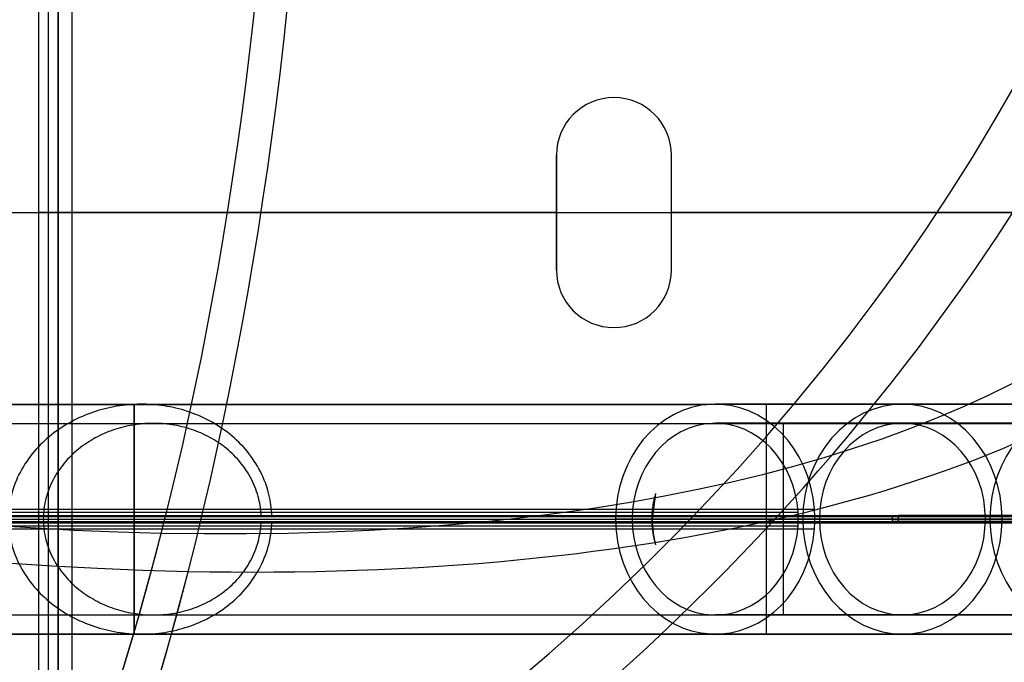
# Model space of a CAD drawing. Extents: x -225 to 225, y -83 to 164.
# Tile 4 of 22: x -96 to -45, y -23 to 10. Entities that reach past the tile are written whole.
import ezdxf

# ---------------------------------------------------------------- set-up
doc = ezdxf.new("R2010")
doc.units = 0
doc.header["$MEASUREMENT"] = 0
doc.layers.add('MODEL_238_2', color=1, linetype='CONTINUOUS')

msp = doc.modelspace()

# ---------------------------------------------------------------- linework, layer by layer
at = {"layer": 'MODEL_238_2'}
for p, q in [((-94.99999999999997, -43.90000000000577, 0.7366000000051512), (-94.99999999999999, 43.89999999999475, 0.7365999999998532)), ((-95.00000000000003, -43.90000000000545, 25.00000000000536), (-95.00000000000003, 43.89999999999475, 25.00000000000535)), ((-95.00000000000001, -43.90000000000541, 12.86830000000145), (-95.00000000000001, 43.89999999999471, 12.86830000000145)), ((-94.50000000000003, -43.90000000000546, 25.00000000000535), (-94.50000000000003, 43.89999999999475, 25.00000000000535)), ((-94, -43.90000000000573, 0.7366000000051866), (-93.99999999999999, 43.89999999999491, 0.7366000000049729)), ((-94.00000000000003, 43.89999999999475, 25.00000000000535), (-94.00000000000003, -43.90000000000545, 25.00000000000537)), ((-94.00000000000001, -43.90000000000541, 12.86830000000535), (-94.00000000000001, 43.89999999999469, 12.86830000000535)), ((-93.26339999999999, -43.26340000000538, -0.999999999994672), (-93.26340000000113, 43.26340000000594, -0.9999999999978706)), ((-93.2634, -43.26340000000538), (-93.26340000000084, 43.26340000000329)), ((-65, 5.999999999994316, -0.999999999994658), (-65, 5.999999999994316)), ((-67.99999999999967, 2.999999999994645, -0.9999999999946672), (-67.99999999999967, -3.000000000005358, -0.9999999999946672)), ((-67.99999999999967, 2.999999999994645), (-67.99999999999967, -3.000000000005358)), ((-67.99999999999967, 2.999999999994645), (-67.99999999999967, 2.999999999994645, -0.9999999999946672)), ((-67.99999999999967, -3.00000000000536, -0.4999999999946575), (-67.99999999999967, 2.999999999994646, -0.4999999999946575)), ((-62.00000000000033, -3.000000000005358, -0.9999999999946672), (-62.00000000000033, 2.999999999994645, -0.9999999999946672)), ((-62.00000000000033, -3.000000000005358), (-62.00000000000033, 2.999999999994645)), ((-62.00000000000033, 2.999999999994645), (-62.00000000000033, 2.999999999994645, -0.9999999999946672)), ((-62.00000000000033, -3.00000000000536, -0.4999999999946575), (-62.00000000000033, 2.999999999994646, -0.4999999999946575)), ((-67.99999999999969, 1.048716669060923e-12, -0.9999999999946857), (-93.26340000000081, 1.048716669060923e-12, -0.9999999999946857)), ((-20.00000000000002, 1.048716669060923e-12, -0.9999999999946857), (-62.00000000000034, 1.048716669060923e-12, -0.9999999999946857)), ((-99.99999999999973, -5.449862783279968e-12, 25.00000000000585), (99.99999999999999, -5.449862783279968e-12, 25.00000000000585)), ((-99.99999999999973, -5.449862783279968e-12, 26.00000000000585), (99.99999999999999, -5.449862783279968e-12, 26.00000000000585)), ((-94.00000000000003, -5.357492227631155e-12, 25.00000000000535), (-95.00000000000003, -5.357492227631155e-12, 25.00000000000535)), ((-95.00000000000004, -5.35682609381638e-12, 25.00000000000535), (-94.99999999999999, -5.35682609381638e-12, 0.7366000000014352)), ((-94.00000000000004, -5.35682609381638e-12, 25.00000000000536), (-93.99999999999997, -5.35682609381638e-12, 0.7366000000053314)), ((-67.99999999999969, -1.093569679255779e-12), (-93.26340000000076, -1.093569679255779e-12)), ((-67.99999999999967, -5.356604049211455e-12, -0.999999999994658), (-67.99999999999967, -5.356604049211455e-12)), ((-20.00000000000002, -1.093569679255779e-12), (-62.00000000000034, -1.093569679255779e-12)), ((-62.00000000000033, -5.356604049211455e-12), (-62.00000000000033, -5.356604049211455e-12, -0.999999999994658)), ((-67.99999999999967, -3.000000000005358), (-67.99999999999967, -3.000000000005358, -0.9999999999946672)), ((-62.00000000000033, -3.000000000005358, -0.9999999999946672), (-62.00000000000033, -3.000000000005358)), ((-65, -6.000000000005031, -0.999999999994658), (-65, -6.000000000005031)), ((-40.18911086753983, -10.00000000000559, 77.32147599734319), (-59.71756994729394, -10.00000000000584, 111.1457593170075)), ((-57.03577877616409, -21.99952249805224, 150.6593950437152), (-57.03577877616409, -10.00047608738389, 150.6593950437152)), ((-40.18911086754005, -11.00000000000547, 77.32147599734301), (-59.71756994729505, -11.00000000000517, 111.1457593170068)), ((-56.15666645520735, -20.99975524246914, 151.4666424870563), (-56.15666645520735, -11.00024515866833, 151.4666424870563)), ((-62.82513887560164, -14.65658662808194, 153.1732202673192), (-63.00276611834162, -16.00000000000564, 153.2186781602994)), ((-62.95575315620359, -15.30570157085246, 153.2066467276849), (-62.95575315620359, -15.22442266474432, 153.2066467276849)), ((-50.47417986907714, -16.00000000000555, 150.0123955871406), (-50.47610407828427, -15.86846658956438, 150.0128958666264)), ((-50.16148784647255, -16.00000000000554, 148.9001447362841), (-50.16486020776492, -15.81062071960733, 148.9009739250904)), ((-64.91372237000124, -16.0000000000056, 108.1457593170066), (-45.38526329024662, -16.00000000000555, 74.32147599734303)), ((-45.38526329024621, -16.00000000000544, 74.32147599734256), (-64.91372237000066, -16.00000000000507, 108.1457593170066)), ((-64.04769696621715, -16.00000000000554, 108.6457593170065), (-44.51923788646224, -16.00000000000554, 74.82147599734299)), ((-63.91006967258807, -15.99942276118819, 152.4186453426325), (-50.16148787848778, -15.99942276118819, 148.9001447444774)), ((-63.02003732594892, -15.99999999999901, 153.2230981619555), (-63.02662462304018, -15.99999999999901, 153.1973582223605)), ((-63.00276611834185, -15.99999999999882, 153.2186781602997), (-63.02003732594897, -15.99999999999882, 153.2230981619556)), ((-50.47417989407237, -15.99952389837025, 150.0123955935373), (-61.83915301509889, -15.99952389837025, 152.9208893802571)), ((-55.38744292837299, -16.00000000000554, 113.6457593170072), (-35.85898384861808, -16.00000000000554, 79.82147599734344)), ((-34.99295844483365, -16.00000000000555, 80.32147599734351), (-54.5214175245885, -16.00000000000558, 114.1457593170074)), ((-50.47611752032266, -16.13153341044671, 150.0128819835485), (-50.47417986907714, -16.00000000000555, 150.0123955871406)), ((-50.16483195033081, -16.18937928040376, 148.9010027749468), (-50.16148784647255, -16.00000000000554, 148.9001447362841)), ((-62.95575315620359, -16.77557733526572, 153.2066467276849), (-62.95575315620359, -16.69532490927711, 153.2066467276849)), ((-40.18911086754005, -21.00000000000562, 77.32147599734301), (-59.71756994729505, -21.00000000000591, 111.1457593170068)), ((-40.18911086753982, -22.00000000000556, 77.32147599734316), (-59.7175699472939, -22.00000000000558, 111.1457593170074))]:
    msp.add_line(p, q, dxfattribs=at)
at = {"layer": 'MODEL_238_2', "extrusion": (0.2479295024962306, 3.085107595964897e-08, 0.9687780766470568)}
msp.add_lwpolyline([(-15.81061447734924, 85.51556307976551), (-15.67322054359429, 85.52249425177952), (-15.53580714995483, 85.53306569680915), (-15.39856791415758, 85.54724626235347), (-15.26169645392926, 85.5650047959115), (-15.1253863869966, 85.58631014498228), (-14.98983133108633, 85.61113115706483), (-14.85522490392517, 85.63943667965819), (-14.72176072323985, 85.6711955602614), (-14.56668903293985, 85.71277300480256), (-14.41299232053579, 85.7589817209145), (-14.26066420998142, 85.80980023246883), (-14.10969832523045, 85.86520706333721), (-13.95994174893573, 85.92527131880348), (-13.81151915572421, 85.98993838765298), (-13.66484055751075, 86.0590012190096), (-13.52031596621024, 86.13225276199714), (-13.37832427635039, 86.20942851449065), (-13.23895202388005, 86.29037463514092), (-13.10217068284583, 86.37505006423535), (-12.96795172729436, 86.46341374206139), (-12.83626663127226, 86.55542460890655), (-12.70708686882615, 86.65104160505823), (-12.58038391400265, 86.75022367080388), (-12.45612924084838, 86.85292974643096), (-12.33425886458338, 86.95921264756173), (-12.21493761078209, 87.06891280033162), (-12.09848016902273, 87.18167056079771), (-11.98520122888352, 87.29712628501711), (-11.87522422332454, 87.41506380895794), (-11.76843150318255, 87.53548235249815), (-11.66477613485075, 87.6583453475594), (-11.56421118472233, 87.7836162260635), (-11.46669444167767, 87.91126209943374), (-11.37219976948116, 88.04126260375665), (-11.28070434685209, 88.17359995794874), (-11.19218535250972, 88.30825638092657), (-11.10658324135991, 88.44530931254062), (-11.02396717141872, 88.58460612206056), (-10.94450737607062, 88.72578392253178), (-10.86837408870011, 88.8684798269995), (-10.79562869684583, 89.01245435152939), (-10.72619679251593, 89.15770137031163), (-10.66004491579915, 89.30420803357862), (-10.59713960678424, 89.45196149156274), (-10.53744740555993, 89.60094889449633), (-10.48093485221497, 89.75115739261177), (-10.4275684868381, 89.90257413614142), (-10.37731484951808, 90.05518627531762), (-10.33014905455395, 90.20909037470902), (-10.2860826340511, 90.36426980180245), (-10.24513675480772, 90.52054191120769), (-10.207332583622, 90.67772405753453), (-10.17269128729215, 90.8356335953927), (-10.14123403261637, 90.994087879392), (-10.11298198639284, 91.15290426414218), (-10.08795631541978, 91.311900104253), (-10.06611888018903, 91.47102896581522), (-10.04741062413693, 91.63036572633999), (-10.03182133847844, 91.78990970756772), (-10.01934081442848, 91.94966023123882), (-10.009958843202, 92.10961661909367), (-10.00366521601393, 92.26977819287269), (-10.00044972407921, 92.43014427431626), (-10.00030215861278, 92.59071418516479), (-10.00325042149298, 92.75158471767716), (-10.00931836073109, 92.91272925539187), (-10.01848968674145, 93.07396200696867), (-10.03074810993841, 93.23509718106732), (-10.04607734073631, 93.39594898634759), (-10.06446108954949, 93.55633163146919), (-10.08588306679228, 93.71605932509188), (-10.11032698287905, 93.87494627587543), (-10.13776256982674, 94.03296383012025), (-10.16817654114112, 94.19020560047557), (-10.20157807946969, 94.34666919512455), (-10.23797636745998, 94.50235222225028), (-10.2773805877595, 94.6572522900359), (-10.31979992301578, 94.81136700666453), (-10.36524355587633, 94.96469398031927), (-10.41372066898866, 95.11723081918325), (-10.46525484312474, 95.26897138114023), (-10.51989077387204, 95.41990402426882), (-10.57766931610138, 95.57001810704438), (-10.63863132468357, 95.7193029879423), (-10.70281710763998, 95.86770355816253), (-10.77013179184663, 96.01491277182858), (-10.84041346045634, 96.160542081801), (-10.91350019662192, 96.30420294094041), (-10.9893233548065, 96.44576670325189), (-11.06793745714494, 96.58535296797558), (-11.14936533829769, 96.72294555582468), (-11.23362983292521, 96.85852828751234), (-11.32075377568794, 96.9920849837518), (-11.41076000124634, 97.12359946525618), (-11.50367134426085, 97.25305555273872), (-11.59951063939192, 97.38043706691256), (-11.698316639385, 97.50571654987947), (-11.80015278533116, 97.62884905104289), (-11.90507894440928, 97.74979215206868), (-12.01315498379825, 97.8685034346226), (-12.12458041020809, 97.98504820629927), (-12.23932257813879, 98.09926027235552), (-12.35709312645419, 98.2107499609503), (-12.47760369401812, 98.31912760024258), (-12.60055845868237, 98.42407527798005), (-12.72587428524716, 98.52550439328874), (-12.85358184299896, 98.62336924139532), (-12.9837118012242, 98.71762411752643), (-13.11629482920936, 98.80822331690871), (-13.25136159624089, 98.89512113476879), (-13.38894277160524, 98.97827186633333), (-13.52906902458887, 99.05762980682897), (-13.67197754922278, 99.13319178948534), (-13.81756311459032, 99.20477876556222), (-13.9653427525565, 99.27208120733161), (-14.11483349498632, 99.33478958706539), (-14.26559515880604, 99.39267747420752), (-14.41751086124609, 99.44571924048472), (-14.57058258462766, 99.4939065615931), (-14.72481231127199, 99.53723111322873), (-14.88020353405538, 99.57567822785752), (-15.03676634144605, 99.60920554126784), (-15.19451260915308, 99.6377631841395), (-15.35345421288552, 99.66130128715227), (-15.5138303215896, 99.6797538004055), (-15.67545875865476, 99.6930341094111), (-15.83771938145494, 99.7010614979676), (-15.99999204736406, 99.70375524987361)], dxfattribs=at)
at = {"layer": 'MODEL_238_2', "extrusion": (0.24792663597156, -7.26166390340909e-09, 0.9687788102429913)}
msp.add_lwpolyline([(-15.86846806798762, 86.0923722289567), (-15.75160167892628, 86.09745832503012), (-15.63509641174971, 86.1056736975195), (-15.51895165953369, 86.11701308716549), (-15.40316681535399, 86.13147123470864), (-15.28774127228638, 86.14904288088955), (-15.17267442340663, 86.16972276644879), (-15.05796566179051, 86.19350563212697), (-14.9436143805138, 86.22038621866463), (-14.81373350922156, 86.25483770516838), (-14.6847373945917, 86.29325174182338), (-14.55704700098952, 86.33545982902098), (-14.43108329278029, 86.38129346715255), (-14.30697006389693, 86.43065345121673), (-14.18453921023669, 86.48352938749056), (-14.06377384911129, 86.53988599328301), (-13.94465709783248, 86.59968798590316), (-13.82708159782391, 86.66299652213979), (-13.71105509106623, 86.72979904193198), (-13.5967333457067, 86.79994968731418), (-13.48427212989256, 86.87330260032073), (-13.37382721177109, 86.94971192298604), (-13.26555435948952, 87.02903179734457), (-13.15960934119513, 87.11111636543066), (-13.05614792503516, 87.19581976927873), (-12.95517086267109, 87.28304731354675), (-12.85656363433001, 87.37278941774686), (-12.76030910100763, 87.46502789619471), (-12.66639012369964, 87.55974456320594), (-12.57478956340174, 87.65692123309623), (-12.48549028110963, 87.7565397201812), (-12.39847513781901, 87.85858183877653), (-12.31372699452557, 87.96302940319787), (-12.23151766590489, 88.06949515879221), (-12.15210747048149, 88.17758579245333), (-12.07546202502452, 88.28727403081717), (-12.00154694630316, 88.39853260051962), (-11.93032785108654, 88.51133422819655), (-11.86177035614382, 88.6256516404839), (-11.79584007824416, 88.74145756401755), (-11.73250263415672, 88.8587247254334), (-11.67169807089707, 88.97755347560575), (-11.61341424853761, 89.0979662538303), (-11.55768850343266, 89.21981891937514), (-11.50455817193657, 89.34296733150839), (-11.45406059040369, 89.4672673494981), (-11.40623309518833, 89.5925748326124), (-11.36111302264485, 89.71874564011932), (-11.31873770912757, 89.84563563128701), (-11.27909677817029, 89.97313806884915), (-11.24214355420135, 90.1012397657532), (-11.20786092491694, 90.22993690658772), (-11.17623177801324, 90.35922567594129), (-11.14723900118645, 90.48910225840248), (-11.12086548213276, 90.61956283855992), (-11.09709410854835, 90.75060360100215), (-11.07590776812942, 90.88222073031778), (-11.05730971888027, 91.01449057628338), (-11.04131630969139, 91.14738998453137), (-11.02793006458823, 91.28076588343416), (-11.01715350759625, 91.41446520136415), (-11.00898916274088, 91.5483348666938), (-11.00343955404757, 91.68222180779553), (-11.00050720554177, 91.81597295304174), (-11.00019464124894, 91.94943523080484), (-11.00247320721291, 92.0825853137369), (-11.00731283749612, 92.21550189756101), (-11.01471393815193, 92.34818494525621), (-11.02467691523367, 92.4806344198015), (-11.03720217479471, 92.61285028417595), (-11.05229012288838, 92.74483250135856), (-11.06994116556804, 92.87658103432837), (-11.09015570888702, 93.0080958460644), (-11.11298581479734, 93.13948454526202), (-11.13846442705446, 93.27074593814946), (-11.16656327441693, 93.40171678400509), (-11.1972540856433, 93.53223384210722), (-11.23050858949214, 93.66213387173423), (-11.266298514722, 93.79125363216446), (-11.30459559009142, 93.91942988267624), (-11.34537154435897, 94.04649938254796), (-11.38859321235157, 94.1724017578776), (-11.43425583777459, 94.29718106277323), (-11.48237376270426, 94.4208306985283), (-11.53296132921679, 94.54334406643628), (-11.58603287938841, 94.66471456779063), (-11.64160275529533, 94.78493560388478), (-11.69968529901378, 94.90400057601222), (-11.76029485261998, 95.0219028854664), (-11.82345852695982, 95.13863005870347), (-11.88922274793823, 95.25416073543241), (-11.95763083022, 95.36847498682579), (-12.0287260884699, 95.48155288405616), (-12.10260779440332, 95.59342470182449), (-12.17921181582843, 95.703901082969), (-12.25833636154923, 95.81263265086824), (-12.33977964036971, 95.91927002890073), (-12.42342919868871, 96.0236445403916), (-12.50932511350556, 96.12580266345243), (-12.59749438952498, 96.22571775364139), (-12.68796403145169, 96.32336316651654), (-12.78076104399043, 96.41871225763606), (-12.87591243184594, 96.51173838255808), (-12.97344519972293, 96.60241489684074), (-13.07338635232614, 96.69071515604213), (-13.17585357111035, 96.77660758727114), (-13.28082942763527, 96.85996537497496), (-13.38813826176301, 96.94061901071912), (-13.49760441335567, 97.01839898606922), (-13.60905222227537, 97.0931357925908), (-13.72230602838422, 97.16465992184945), (-13.83719017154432, 97.23280186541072), (-13.9535289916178, 97.29739211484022), (-14.07132048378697, 97.35843933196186), (-14.19069638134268, 97.41602888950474), (-14.31168163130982, 97.4701063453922), (-14.43430118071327, 97.52061725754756), (-14.55857997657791, 97.56750718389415), (-14.68454296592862, 97.61072168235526), (-14.81221509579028, 97.65020631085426), (-14.94162131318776, 97.68590662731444), (-15.07249276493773, 97.7176508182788), (-15.20428069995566, 97.7452546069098), (-15.33659021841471, 97.76864485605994), (-15.46902642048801, 97.78774842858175), (-15.60148830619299, 97.80256764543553), (-15.73413815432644, 97.81315331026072), (-15.86697598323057, 97.8195050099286), (-16.00000181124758, 97.82162233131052)], dxfattribs=at)
at = {"layer": 'MODEL_238_2', "extrusion": (0.2479271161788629, 2.026985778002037e-09, 0.9687786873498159)}
msp.add_lwpolyline([(-15.99999947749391, 99.70342875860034), (-16.1615161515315, 99.70080901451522), (-16.32233528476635, 99.69296561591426), (-16.48246004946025, 99.67992231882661), (-16.64189361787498, 99.66170287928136), (-16.80063916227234, 99.6383310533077), (-16.95869985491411, 99.6098305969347), (-17.11607886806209, 99.57622526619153), (-17.27277937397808, 99.53753881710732), (-17.42874401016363, 99.49375153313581), (-17.58356151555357, 99.4449857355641), (-17.73670421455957, 99.39147823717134), (-17.88764443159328, 99.33346585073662), (-18.03622435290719, 99.2710955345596), (-18.1826576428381, 99.20439608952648), (-18.32697384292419, 99.13342709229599), (-18.46920249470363, 99.0582481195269), (-18.60944157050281, 98.97882531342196), (-18.74765841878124, 98.89521354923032), (-18.88368664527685, 98.80760550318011), (-19.01735985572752, 98.7161938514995), (-19.14851165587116, 98.62117127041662), (-19.27697565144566, 98.52273043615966), (-19.40258544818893, 98.42106402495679), (-19.52517465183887, 98.31636471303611), (-19.64483326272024, 98.20866955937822), (-19.76175289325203, 98.09794008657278), (-19.87591956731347, 97.98425566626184), (-19.98731930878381, 97.86769567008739), (-20.09593814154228, 97.74833946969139), (-20.20176208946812, 97.62626643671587), (-20.30477717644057, 97.50155594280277), (-20.40496942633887, 97.37428735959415), (-20.50212601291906, 97.24482944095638), (-20.59607221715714, 97.11351467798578), (-20.68685122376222, 96.98036804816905), (-20.77450621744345, 96.84541452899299), (-20.85908038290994, 96.70867909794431), (-20.94061690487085, 96.5701867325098), (-21.01915896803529, 96.42996241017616), (-21.0947497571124, 96.2880311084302), (-21.16744717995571, 96.14429383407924), (-21.23724970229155, 95.99875063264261), (-21.30411134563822, 95.8515750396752), (-21.36798613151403, 95.7029405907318), (-21.42882808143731, 95.55302082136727), (-21.48659121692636, 95.40198926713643), (-21.5412295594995, 95.25001946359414), (-21.59269713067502, 95.09728494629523), (-21.64101858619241, 94.9438631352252), (-21.68625786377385, 94.78971778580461), (-21.72842790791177, 94.63485193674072), (-21.76754166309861, 94.47926862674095), (-21.8036120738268, 94.32297089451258), (-21.83665208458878, 94.16596177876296), (-21.86667463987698, 94.00824431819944), (-21.89369268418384, 93.84982155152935), (-21.91769762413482, 93.69059219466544), (-21.93866322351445, 93.53057556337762), (-21.95657596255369, 93.36995559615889), (-21.97142232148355, 93.20891623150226), (-21.98318878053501, 93.04764140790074), (-21.99186181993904, 92.88631506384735), (-21.99742791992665, 92.72512113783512), (-21.99987356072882, 92.56424356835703), (-21.99922439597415, 92.40371850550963), (-21.99551026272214, 92.24345989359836), (-21.98872391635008, 92.0834683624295), (-21.97885811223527, 91.92374454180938), (-21.965905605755, 91.76428906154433), (-21.94985915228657, 91.60510255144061), (-21.93071150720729, 91.44618564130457), (-21.90845542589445, 91.28753896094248), (-21.88306962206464, 91.12916436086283), (-21.85451266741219, 90.971065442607), (-21.82274710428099, 90.81324546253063), (-21.78773547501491, 90.65570767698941), (-21.74943642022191, 90.49850654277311), (-21.7078967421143, 90.34195534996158), (-21.66321122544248, 90.1864456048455), (-21.6154746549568, 90.03236881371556), (-21.5647338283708, 89.87985356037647), (-21.51096052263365, 89.72877302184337), (-21.45413699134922, 89.57913559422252), (-21.3942454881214, 89.4309496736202), (-21.33126826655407, 89.28422365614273), (-21.26518758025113, 89.13896593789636), (-21.19598568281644, 88.99518491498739), (-21.12364482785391, 88.85288898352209), (-21.0481321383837, 88.71209369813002), (-20.96939191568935, 88.57282541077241), (-20.88737218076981, 88.43510871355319), (-20.80202095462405, 88.29896819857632), (-20.7131724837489, 88.16429909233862), (-20.62084486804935, 88.03125630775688), (-20.52526190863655, 87.90025396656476), (-20.42664740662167, 87.77170619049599), (-20.32524644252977, 87.64596835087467), (-20.22114202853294, 87.52313355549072), (-20.11431486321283, 87.40322253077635), (-20.00474564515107, 87.28625600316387), (-19.89241507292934, 87.1722546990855), (-19.77730384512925, 87.06123934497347), (-19.65939266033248, 86.9532306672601), (-19.53866221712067, 86.84824939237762), (-19.41507752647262, 86.74633309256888), (-19.28857925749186, 86.64754547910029), (-19.1591115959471, 86.55194648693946), (-19.02661872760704, 86.459596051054), (-18.89118803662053, 86.37067980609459), (-18.75321824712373, 86.28552569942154), (-18.61312055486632, 86.2044071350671), (-18.47130615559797, 86.12759751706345), (-18.32789327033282, 86.05514993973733), (-18.18271409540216, 85.9869639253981), (-18.0357507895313, 85.92308252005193), (-17.88698551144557, 85.86354876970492), (-17.7364004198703, 85.80840572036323), (-17.58397767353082, 85.757696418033), (-17.42969943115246, 85.71146390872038), (-17.27354785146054, 85.66975123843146), (-17.11589388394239, 85.63273767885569), (-16.9573533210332, 85.60060702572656), (-16.79827558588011, 85.57340911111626), (-16.63901010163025, 85.55119376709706), (-16.52679193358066, 85.53853482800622), (-16.41444736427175, 85.52831846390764), (-16.30197635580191, 85.52054540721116), (-16.18937887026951, 85.5152163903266)], dxfattribs=at)
at = {"layer": 'MODEL_238_2', "extrusion": (0.2479280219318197, -8.781573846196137e-09, 0.9687784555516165)}
msp.add_lwpolyline([(-16.00000219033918, 97.82181224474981), (-16.1331782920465, 97.81963374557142), (-16.26669327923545, 97.81312814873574), (-16.40027697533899, 97.80234028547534), (-16.53365920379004, 97.78731498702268), (-16.66656978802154, 97.76809708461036), (-16.79873855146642, 97.74473140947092), (-16.92989531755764, 97.71726279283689), (-17.05976990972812, 97.6857360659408), (-17.1882960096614, 97.6502296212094), (-17.31559376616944, 97.6108121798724), (-17.44167270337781, 97.5675140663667), (-17.56654234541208, 97.52036560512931), (-17.69032918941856, 97.46932342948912), (-17.81294534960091, 97.41444030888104), (-17.93407877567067, 97.35589077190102), (-18.05341741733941, 97.29384934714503), (-18.17064485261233, 97.22855321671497), (-18.28567248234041, 97.16015115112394), (-18.39852999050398, 97.08868506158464), (-18.50924706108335, 97.0141968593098), (-18.61785337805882, 96.93672845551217), (-18.72437862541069, 96.85632176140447), (-18.82885248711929, 96.77301868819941), (-18.93130464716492, 96.68686114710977), (-19.03177994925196, 96.59782591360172), (-19.13014426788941, 96.50605634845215), (-19.22615883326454, 96.41184424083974), (-19.3195848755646, 96.31548137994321), (-19.41034255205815, 96.21713363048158), (-19.49853810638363, 96.11679325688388), (-19.58421189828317, 96.01449164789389), (-19.66740428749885, 95.91026019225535), (-19.74820571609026, 95.80403726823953), (-19.82665537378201, 95.69581062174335), (-19.90271674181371, 95.585685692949), (-19.97635330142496, 95.47376792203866), (-20.04752853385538, 95.36016274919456), (-20.11620592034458, 95.24497561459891), (-20.18234894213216, 95.1283119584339), (-20.24592108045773, 95.01027722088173), (-20.30686322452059, 94.8910757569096), (-20.3651567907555, 94.77084789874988), (-20.42082605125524, 94.64960305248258), (-20.47389527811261, 94.52735062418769), (-20.5243887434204, 94.40410001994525), (-20.57233071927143, 94.27986064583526), (-20.61774547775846, 94.15464190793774), (-20.66065729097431, 94.02845321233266), (-20.70109058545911, 93.90119689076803), (-20.73903671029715, 93.7728657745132), (-20.77447032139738, 93.64360501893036), (-20.80736607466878, 93.51355977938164), (-20.83769862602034, 93.38287521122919), (-20.865442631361, 93.2516964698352), (-20.89057274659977, 93.12016871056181), (-20.9130636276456, 92.98843708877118), (-20.93293408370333, 92.85656833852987), (-20.95022230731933, 92.72453258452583), (-20.96493202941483, 92.59233006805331), (-20.97706698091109, 92.45996103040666), (-20.98663089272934, 92.32742571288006), (-20.99362749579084, 92.19472435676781), (-20.99806052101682, 92.06185720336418), (-20.99993369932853, 91.92882449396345), (-20.99921935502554, 91.79550416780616), (-20.99588823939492, 91.66187634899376), (-20.98994172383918, 91.52809455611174), (-20.98138117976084, 91.3943123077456), (-20.97020797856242, 91.26068312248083), (-20.95642349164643, 91.12736051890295), (-20.9400290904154, 90.99449801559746), (-20.92102614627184, 90.86224913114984), (-20.89944225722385, 90.73071233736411), (-20.87529792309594, 90.59988547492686), (-20.84858386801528, 90.4697711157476), (-20.81929081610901, 90.34037183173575), (-20.78740949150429, 90.2116901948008), (-20.75293061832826, 90.08372877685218), (-20.71584492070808, 89.95649014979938), (-20.67614312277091, 89.82997688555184), (-20.63380382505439, 89.70419491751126), (-20.58878789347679, 89.57915509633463), (-20.54105945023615, 89.45486736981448), (-20.49058261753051, 89.3313416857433), (-20.43725930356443, 89.20848852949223), (-20.38110500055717, 89.08645152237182), (-20.32225420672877, 88.96559031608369), (-20.26084142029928, 88.84626456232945), (-20.19698279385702, 88.72871793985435), (-20.13069465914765, 88.61296184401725), (-20.06196178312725, 88.49900750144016), (-19.99076893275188, 88.38686613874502), (-19.91710087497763, 88.27654898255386), (-19.84094237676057, 88.16806725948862), (-19.76227820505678, 88.06143219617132), (-19.68109312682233, 87.95665501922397), (-19.59735889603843, 87.85375654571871), (-19.51102742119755, 87.75277221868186), (-19.42205370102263, 87.65373520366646), (-19.33039273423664, 87.55667866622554), (-19.23592227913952, 87.46159304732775), (-19.13876325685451, 87.36868040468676), (-19.03923541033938, 87.27829132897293), (-18.93765848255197, 87.19077641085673), (-18.83419474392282, 87.1062855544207), (-18.72878079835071, 87.02475391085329), (-18.62139788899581, 86.94620994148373), (-18.51202725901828, 86.87068210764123), (-18.40065015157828, 86.79819887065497), (-18.28724780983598, 86.72878869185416), (-18.17180147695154, 86.66248003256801), (-18.05429239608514, 86.59930135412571), (-17.93457587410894, 86.53927085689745), (-17.81281508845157, 86.48254394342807), (-17.68945308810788, 86.42935487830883), (-17.56493292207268, 86.37993792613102), (-17.43951443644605, 86.33440550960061), (-17.31316193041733, 86.29271461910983), (-17.18587513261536, 86.25486637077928), (-17.05765377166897, 86.22086188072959), (-16.92849632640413, 86.19070740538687), (-16.79839586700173, 86.16443144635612), (-16.66734400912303, 86.14206848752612), (-16.53533236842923, 86.12365301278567), (-16.43498978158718, 86.11240189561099), (-16.33408676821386, 86.1034587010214), (-16.23285726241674, 86.09684233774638), (-16.13153519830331, 86.09257171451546)], dxfattribs=at)
at = {"layer": 'MODEL_238_2', "extrusion": (0.9099612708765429, -0.01898709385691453, 0.4142583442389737)}
msp.add_arc((28.70098303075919, 250.5956301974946, -20.92217728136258), 99.99999999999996, 240.4892787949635, 304.6787910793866, dxfattribs=at)
at = {"layer": 'MODEL_238_2', "extrusion": (0.9099612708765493, -0.01898709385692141, 0.4142583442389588)}
for centre, radius, start, end in [((28.70098303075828, 250.5956301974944, -20.92217728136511), 100, 240.4892787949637, 304.6787910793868), ((28.70098303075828, 250.5956301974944, -20.92217728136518), 96, 240.4892787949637, 304.8761955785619), ((28.70098303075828, 250.5956301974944, -20.92217728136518), 96, 150.4892787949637, 240.4892787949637), ((28.70098303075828, 250.5956301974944, -20.92217728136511), 100, 150.4892787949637, 240.4892787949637)]:
    msp.add_arc(centre, radius, start, end, dxfattribs=at)
at = {"layer": 'MODEL_238_2', "extrusion": (0.9099612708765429, -0.01898709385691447, 0.4142583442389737)}
msp.add_arc((28.70098303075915, 250.5956301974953, -20.92217728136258), 96.00000000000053, 240.4892787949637, 304.8761955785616, dxfattribs=at)
at = {"layer": 'MODEL_238_2', "extrusion": (0.222168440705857, 0.8658172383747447, -0.4483321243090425)}
for centre, radius, start, end in [((126.1618139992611, 196.0815395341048, -98.46258347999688), 100, 242.3903592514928, 332.3903592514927), ((126.1618139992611, 196.0815395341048, -98.46258347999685), 96.00000000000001, 152.3903592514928, 242.3903592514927), ((126.1618139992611, 196.0815395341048, -98.46258347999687), 100, 152.3903592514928, 242.3903592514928)]:
    msp.add_arc(centre, radius, start, end, dxfattribs=at)
at = {"layer": 'MODEL_238_2', "extrusion": (0.2221684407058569, 0.8658172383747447, -0.4483321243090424)}
msp.add_arc((126.1618139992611, 196.0815395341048, -98.46258347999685), 95.99999999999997, 242.3903592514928, 332.3903592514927, dxfattribs=at)
at = {"layer": 'MODEL_238_2', "extrusion": (-0.3501594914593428, 0.4999999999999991, 0.792078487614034)}
for radius, start in [(100, 47.26210394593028), (96.00000000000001, 47.26210394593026)]:
    msp.add_arc((82.18782484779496, 58.11866562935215, 232.221954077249), radius, start, 137.2621039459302, dxfattribs=at)
at = {"layer": 'MODEL_238_2'}
for centre, start, end in [((-65, 2.999999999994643), 5.088887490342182e-14, 180), ((-65, 2.999999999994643, -0.9999999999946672), 5.088887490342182e-14, 180), ((-65, 2.999999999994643, -0.4999999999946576), 0, 180), ((-65, -3.000000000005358), 180, 0), ((-65, -3.000000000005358, -0.9999999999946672), 180, 0), ((-65, -3.000000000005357, -0.4999999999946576), 180, 0)]:
    msp.add_arc(centre, 2.999999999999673, start, end, dxfattribs=at)
at = {"layer": 'MODEL_238_2', "extrusion": (0, 1, 0)}
for centre, radius, start, end in [((93.26339999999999, 0.7366000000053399), 1.7366, 270, 0), ((93.26339999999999, 0.7366000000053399), 0.7366000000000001, 270, 0), ((122.3174900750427, 219.5720015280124, -10.00298945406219), 94.81062071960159, 89.99999999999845, 226.5931899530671), ((90.02845907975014, 93.64575931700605, -10.02192010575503), 34.48759315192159, 75.61849827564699, 89.99999999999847), ((90.02845907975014, 93.64575931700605, -10.02192010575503), 34.48759315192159, 89.99999999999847, 149.9999999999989), ((122.3174900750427, 219.5720015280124, -11.0017304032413), 94.86846658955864, 89.9999999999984, 225.8600689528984), ((90.02845907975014, 93.64575931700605, -11.01270650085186), 34.64376475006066, 75.61849827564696, 89.99999999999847), ((90.02845907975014, 93.64575931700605, -11.01270650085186), 34.64376475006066, 89.99999999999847, 149.9999999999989), ((122.3174900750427, 219.5720015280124, -20.99826959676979), 94.86846658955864, 89.99999999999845, 225.860068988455), ((90.02845907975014, 93.64575931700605, -20.98729349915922), 34.64376475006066, 75.61849827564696, 89.99999999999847), ((90.02845907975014, 93.64575931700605, -20.98729349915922), 34.64376475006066, 89.99999999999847, 149.9999999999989), ((122.3174900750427, 219.5720015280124, -21.99701054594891), 94.81062071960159, 89.99999999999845, 226.5931898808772), ((90.02845907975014, 93.64575931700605, -21.97807989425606), 34.48759315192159, 75.61849827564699, 89.99999999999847), ((90.02845907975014, 93.64575931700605, -21.97807989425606), 34.48759315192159, 89.99999999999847, 149.9999999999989)]:
    msp.add_arc(centre, radius, start, end, dxfattribs=at)
at = {"layer": 'MODEL_238_2', "extrusion": (1, 2.492387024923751e-17, 2.568315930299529e-14)}
msp.add_arc((-16.00000000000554, 128.6457593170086, -90.02845907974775), 5.999999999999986, 269.9999999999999, 85.10090754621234, dxfattribs=at)
at = {"layer": 'MODEL_238_2', "extrusion": (-0.5000000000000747, -1.179611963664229e-15, 0.8660254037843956)}
msp.add_arc((16.00000000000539, 3.855947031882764, 126.1138360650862), 5.999999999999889, 94.89909245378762, 270.0000000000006, dxfattribs=at)
at = {"layer": 'MODEL_238_2', "extrusion": (-0.5000000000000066, -3.552713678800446e-15, 0.8660254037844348)}
msp.add_arc((16.00000000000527, 3.855947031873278, 106.585376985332), 5.999999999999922, 89.99999999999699, 269.9999999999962, dxfattribs=at)
at = {"layer": 'MODEL_238_2', "extrusion": (-0.5000000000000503, -9.270273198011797e-15, 0.8660254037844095)}
msp.add_arc((16.00000000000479, 3.855947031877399, 87.05691790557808), 5.999999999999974, 94.89909245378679, 269.9999999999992, dxfattribs=at)
at = {"layer": 'MODEL_238_2', "extrusion": (1, 2.492387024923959e-17, 2.544631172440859e-14)}
msp.add_arc((-16.00000000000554, 128.6457593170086, -90.02845907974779), 5.000000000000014, 270.0000000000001, 85.91438322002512, dxfattribs=at)
at = {"layer": 'MODEL_238_2', "extrusion": (-0.5000000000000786, -1.304512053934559e-15, 0.8660254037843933)}
msp.add_arc((16.00000000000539, 3.855947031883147, 126.1138360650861), 5.000000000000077, 94.08561677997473, 269.9999999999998, dxfattribs=at)
at = {"layer": 'MODEL_238_2', "extrusion": (-0.500000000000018, 3.552713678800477e-15, 0.8660254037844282)}
msp.add_arc((16.00000000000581, 3.855947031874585, 106.5853769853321), 5.000000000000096, 89.99999999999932, 269.9999999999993, dxfattribs=at)
at = {"layer": 'MODEL_238_2', "extrusion": (0.2479272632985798, -4.727260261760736e-15, 0.96877864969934)}
msp.add_arc((-16.00000000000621, 94.45461554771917, 132.814880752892), 4.586034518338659, 72.96620406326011, 107.0337959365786, dxfattribs=at)
at = {"layer": 'MODEL_238_2', "extrusion": (0.1125052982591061, 0.0009799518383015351, 0.9936506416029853)}
msp.add_arc((-15.49129692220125, 75.4411291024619, 145.1181448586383), 4.557767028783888, 72.34277886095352, 89.48631474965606, dxfattribs=at)
at = {"layer": 'MODEL_238_2', "extrusion": (0.2479272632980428, 1.369870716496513e-14, 0.9687786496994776)}
msp.add_arc((-15.99999770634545, 94.47074924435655, 132.800465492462), 4.569900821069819, 78.339461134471, 101.6420242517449, dxfattribs=at)
at = {"layer": 'MODEL_238_2', "extrusion": (-2.492387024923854e-17, 1, -1.766014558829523e-31)}
for centre, radius, end in [((122.3174900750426, 219.5720015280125, -15.81062071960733), 100.9970105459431, 224.4056551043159), ((122.3174900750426, 219.5720015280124, -15.86846658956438), 99.998269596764, 224.0752954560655), ((122.3174900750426, 219.5720015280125, -16.13153341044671), 99.99826959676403, 224.0753065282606)]:
    msp.add_arc(centre, radius, 89.99999999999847, end, dxfattribs=at)
at = {"layer": 'MODEL_238_2', "extrusion": (-2.492387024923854e-17, 1, -1.766014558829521e-31)}
for centre in [(90.02845907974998, 93.64575931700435, -15.48759315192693), (90.02845907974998, 93.64575931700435, -16.51240684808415)]:
    msp.add_arc(centre, 40.97807989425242, 75.61849827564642, 89.99999999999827, dxfattribs=at)
at = {"layer": 'MODEL_238_2', "extrusion": (-1.457980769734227e-17, 1, -3.470549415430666e-17)}
msp.add_arc((90.02845907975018, 93.64575931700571, -15.643764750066), 39.98729349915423, 75.61849827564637, 89.99999999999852, dxfattribs=at)
at = {"layer": 'MODEL_238_2', "extrusion": (1, 2.096253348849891e-17, 3.382757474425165e-13)}
msp.add_arc((-16.00000000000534, 128.6457593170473, -90.0284590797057), 5.999999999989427, 85.10090754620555, 90.00000000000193, dxfattribs=at)
at = {"layer": 'MODEL_238_2', "extrusion": (-2.492387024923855e-17, 1, -1.771855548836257e-31)}
for centre in [(90.02845907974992, 93.6457593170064, -15.48759315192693), (90.02845907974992, 93.6457593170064, -16.51240684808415)]:
    msp.add_arc(centre, 40.97807989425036, 89.99999999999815, 149.9999999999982, dxfattribs=at)
at = {"layer": 'MODEL_238_2', "extrusion": (1, 1.648367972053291e-15, 6.279774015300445e-13)}
msp.add_arc((-16.00000000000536, 128.645759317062, -90.02845907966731), 5.000000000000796, 85.91438322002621, 90.0000000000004, dxfattribs=at)
at = {"layer": 'MODEL_238_2', "extrusion": (-2.732833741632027e-17, 1, -1.388219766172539e-18)}
msp.add_arc((90.02845907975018, 93.645759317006, -15.643764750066), 39.98729349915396, 89.99999999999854, 149.999999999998, dxfattribs=at)
at = {"layer": 'MODEL_238_2', "extrusion": (-0.5000000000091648, -7.056146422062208e-13, 0.8660254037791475)}
msp.add_arc((15.99999999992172, 3.855947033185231, 126.1138360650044), 5.000000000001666, 89.99999999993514, 94.08561677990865, dxfattribs=at)
at = {"layer": 'MODEL_238_2', "extrusion": (-0.5000000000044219, -4.230009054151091e-13, 0.8660254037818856)}
msp.add_arc((15.99999999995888, 3.855947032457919, 126.1138360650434), 6.000000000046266, 89.99999999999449, 94.8990924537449, dxfattribs=at)
at = {"layer": 'MODEL_238_2', "extrusion": (-3.038149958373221e-17, 1, -6.187663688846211e-18)}
msp.add_arc((122.3174900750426, 219.5720015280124, -16.00000000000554), 100.9999999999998, 89.99999999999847, 224.4046524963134, dxfattribs=at)
at = {"layer": 'MODEL_238_2', "extrusion": (-2.313782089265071e-17, 1, -6.191583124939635e-16)}
msp.add_arc((122.3174900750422, 219.5720015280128, -16.00000000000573), 88.9999999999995, 89.99999999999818, 228.2057562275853, dxfattribs=at)
at = {"layer": 'MODEL_238_2', "extrusion": (-3.680165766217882e-17, 1, -4.928936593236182e-17)}
msp.add_arc((122.3174900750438, 219.5720015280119, -16.00000000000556), 100.0000000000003, 89.99999999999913, 224.0747344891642, dxfattribs=at)
at = {"layer": 'MODEL_238_2', "extrusion": (-2.623355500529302e-17, 1, -4.289105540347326e-18)}
msp.add_arc((122.3174900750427, 219.5720015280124, -16.00000000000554), 89.99999999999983, 89.99999999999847, 227.7798155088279, dxfattribs=at)
at = {"layer": 'MODEL_238_2', "extrusion": (-2.492387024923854e-17, 1, -1.766014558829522e-31)}
msp.add_arc((122.3174900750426, 219.5720015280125, -16.18937928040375), 100.9970105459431, 89.99999999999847, 224.4056321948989, dxfattribs=at)
at = {"layer": 'MODEL_238_2', "extrusion": (5.17012193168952e-16, 1, -1.73970549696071e-08)}
msp.add_arc((90.02845907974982, 93.64575903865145, -16.00000234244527), 41.00000000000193, 75.61849827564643, 89.99999999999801, dxfattribs=at)
at = {"layer": 'MODEL_238_2', "extrusion": (-2.834169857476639e-16, 0.9999999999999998, 2.101518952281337e-08)}
msp.add_arc((90.02845907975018, 93.6457596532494, -15.99999719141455), 39.99999999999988, 75.61849827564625, 89.99999999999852, dxfattribs=at)
at = {"layer": 'MODEL_238_2', "extrusion": (-3.526793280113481e-17, 1, 3.470549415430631e-17)}
msp.add_arc((90.02845907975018, 93.64575931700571, -16.35623524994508), 39.98729349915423, 75.61849827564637, 89.99999999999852, dxfattribs=at)
at = {"layer": 'MODEL_238_2', "extrusion": (9.24053462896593e-17, 0.9999999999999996, 2.802024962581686e-08)}
msp.add_arc((90.02845907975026, 93.64575976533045, -15.99999653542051), 29.99999999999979, 75.61849827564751, 89.99999999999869, dxfattribs=at)
at = {"layer": 'MODEL_238_2', "extrusion": (-2.183658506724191e-16, 0.9999999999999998, -2.459582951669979e-08)}
msp.add_arc((90.02845907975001, 93.64575892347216, -16.0000030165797), 29.00000000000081, 75.61849827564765, 89.99999999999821, dxfattribs=at)
at = {"layer": 'MODEL_238_2', "extrusion": (3.156315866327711e-17, 1, 4.059252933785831e-17)}
msp.add_arc((90.02845907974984, 93.64575931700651, -16.00000000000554), 39.99999999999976, 89.99999999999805, 149.9999999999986, dxfattribs=at)
at = {"layer": 'MODEL_238_2', "extrusion": (7.156322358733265e-19, 1, 6.476300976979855e-17)}
msp.add_arc((90.02845907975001, 93.64575931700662, -16.00000000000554), 29.99999999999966, 89.99999999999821, 150, dxfattribs=at)
at = {"layer": 'MODEL_238_2', "extrusion": (1, 2.492387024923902e-17, 2.568315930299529e-14)}
msp.add_arc((-16.00000000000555, 128.6457593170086, -90.02845907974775), 5.999999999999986, 94.89909245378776, 270.0000000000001, dxfattribs=at)
at = {"layer": 'MODEL_238_2', "extrusion": (1, 2.297348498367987e-17, 3.572925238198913e-13)}
msp.add_arc((-16.00000000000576, 128.6457593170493, -90.02845907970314), 5.999999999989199, 89.99999999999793, 94.89909245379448, dxfattribs=at)
at = {"layer": 'MODEL_238_2', "extrusion": (7.708695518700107e-17, 1, -1.797041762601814e-15)}
msp.add_arc((90.02845907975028, 93.64575931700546, -16.00000000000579), 41.00000000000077, 89.99999999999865, 149.9999999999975, dxfattribs=at)
at = {"layer": 'MODEL_238_2', "extrusion": (1.734815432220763e-17, 1, -3.920173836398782e-15)}
msp.add_arc((90.02845907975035, 93.6457593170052, -16.00000000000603), 29.00000000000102, 89.99999999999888, 149.999999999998, dxfattribs=at)
at = {"layer": 'MODEL_238_2', "extrusion": (1, 2.556696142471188e-17, 5.825028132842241e-13)}
msp.add_arc((-16.00000000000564, 128.6457593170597, -90.02845907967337), 4.999999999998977, 89.99999999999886, 94.08561677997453, dxfattribs=at)
at = {"layer": 'MODEL_238_2', "extrusion": (1, 2.492387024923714e-17, 2.544631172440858e-14)}
msp.add_arc((-16.00000000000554, 128.6457593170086, -90.02845907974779), 4.999999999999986, 94.08561677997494, 269.9999999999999, dxfattribs=at)
at = {"layer": 'MODEL_238_2', "extrusion": (-2.251940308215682e-17, 1, 1.38821976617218e-18)}
msp.add_arc((90.02845907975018, 93.645759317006, -16.35623524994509), 39.98729349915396, 89.99999999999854, 149.999999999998, dxfattribs=at)
at = {"layer": 'MODEL_238_2', "extrusion": (-0.5000000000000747, 1.181696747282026e-15, 0.8660254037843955)}
msp.add_arc((16.0000000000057, 3.855947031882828, 126.1138360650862), 5.999999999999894, 270.0000000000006, 85.10090754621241, dxfattribs=at)
at = {"layer": 'MODEL_238_2', "extrusion": (-0.5000000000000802, 1.223678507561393e-15, 0.8660254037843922)}
msp.add_arc((16.00000000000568, 3.855947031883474, 126.1138360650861), 5.000000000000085, 270.0000000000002, 85.91438322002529, dxfattribs=at)
at = {"layer": 'MODEL_238_2', "extrusion": (-4.620302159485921e-10, 1, 5.312170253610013e-10)}
msp.add_arc((122.3174900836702, 219.5720015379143, -15.99999988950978), 89.00000000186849, 228.2263546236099, 228.9845017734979, dxfattribs=at)
at = {"layer": 'MODEL_238_2', "extrusion": (0.1155282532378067, -0.000520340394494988, 0.9933040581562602)}
msp.add_arc((-16.25999030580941, 75.66126693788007, 144.8985272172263), 4.569983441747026, 90.29735207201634, 107.3947165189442, dxfattribs=at)
at = {"layer": 'MODEL_238_2', "extrusion": (0.2479272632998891, 3.210251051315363e-13, 0.9687786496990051)}
msp.add_arc((-15.9990351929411, 94.00249983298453, 132.8148807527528), 5.020322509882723, 90.01101111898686, 105.5326355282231, dxfattribs=at)
at = {"layer": 'MODEL_238_2', "extrusion": (-0.5000000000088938, 6.929248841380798e-13, 0.8660254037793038)}
msp.add_arc((16.00000000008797, 3.855947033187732, 126.1138360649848), 4.999999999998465, 85.91438322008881, 90.00000000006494, dxfattribs=at)
at = {"layer": 'MODEL_238_2', "extrusion": (-0.5000000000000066, 0, 0.8660254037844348)}
msp.add_arc((16.00000000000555, 3.855947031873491, 106.5853769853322), 6.000000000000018, 270.0000000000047, 90.00000000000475, dxfattribs=at)
at = {"layer": 'MODEL_238_2', "extrusion": (-0.500000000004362, 4.197753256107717e-13, 0.8660254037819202)}
msp.add_arc((16.00000000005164, 3.855947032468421, 126.1138360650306), 6.000000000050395, 85.10090754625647, 90.00000000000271, dxfattribs=at)
at = {"layer": 'MODEL_238_2', "extrusion": (-0.500000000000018, -3.552713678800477e-15, 0.8660254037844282)}
msp.add_arc((16.00000000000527, 3.855947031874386, 106.5853769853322), 5.000000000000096, 270.0000000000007, 90.0000000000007, dxfattribs=at)
at = {"layer": 'MODEL_238_2', "extrusion": (-0.5000000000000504, 9.36056787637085e-15, 0.8660254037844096)}
msp.add_arc((16.0000000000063, 3.855947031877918, 87.05691790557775), 5.999999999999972, 270.000000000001, 85.10090754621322, dxfattribs=at)
at = {"layer": 'MODEL_238_2', "extrusion": (-1.592659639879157e-15, 1, 9.286950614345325e-17)}
msp.add_arc((70.50000000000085, 59.82147599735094, -16.00000000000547), 29.00000000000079, 150.0000000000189, 180.0000000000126, dxfattribs=at)
at = {"layer": 'MODEL_238_2', "extrusion": (0.9099612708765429, -0.0189870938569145, 0.4142583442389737)}
for centre, radius, start in [((28.70098303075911, 250.5956301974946, -20.92217728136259), 95.99999999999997, 150.4892787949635), ((28.70098303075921, 250.5956301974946, -20.92217728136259), 100, 150.4892787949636)]:
    msp.add_arc(centre, radius, start, 240.4892787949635, dxfattribs=at)

doc.saveas('drawing.dxf')
